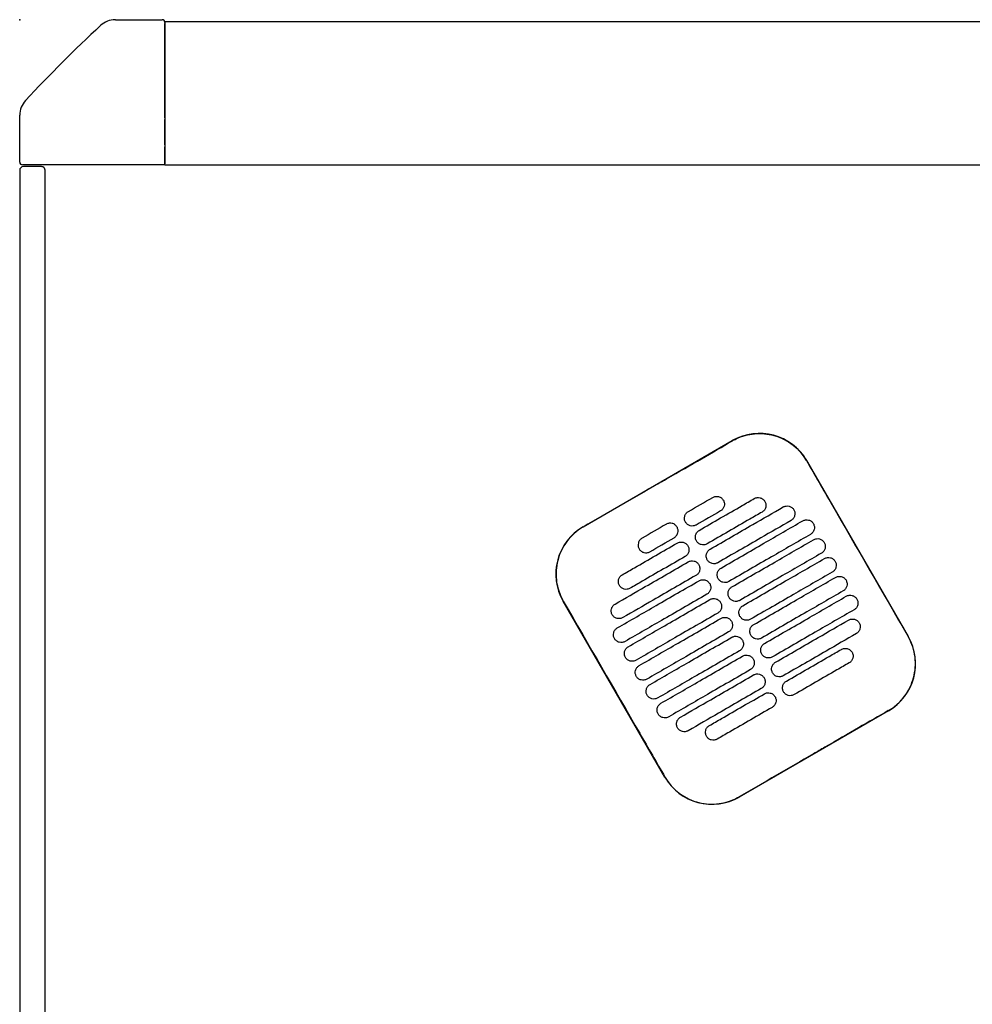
# Model space of a CAD drawing. Header units: metres. Extents: x 15.2 to 54.2, y -39.7 to 1.1.
# Tile 3 of 256: x 15.76 to 16.285, y -37.327 to -36.785. Entities that reach past the tile are written whole.
import ezdxf

# ---------------------------------------------------------------- set-up
doc = ezdxf.new("R2010")
doc.units = ezdxf.units.M
doc.header["$MEASUREMENT"] = 0
doc.layers.add('2D', color=252, linetype='Continuous')
doc.layers.add('PUNTO', color=1, linetype='Continuous')

# ---------------------------------------------------------------- blocks, each defined once
blk = doc.blocks.new('2D_QYOS_100_PUERTA_2')
for p, q in [((0.05269, 0), (0.0785, 0)), ((0.08, -0.00102), (0.08, -0.00202)), ((0.08, -0.00102), (0.97, -0.00102)), ((0.08, -0.0015), (0.08, -0.0795)), ((0.08, -0.05402), (0.08, -0.00202)), ((0.08, -0.043), (0.08, -0.043)), ((0, -0.0785), (0, -0.05269)), ((0.08, -0.05402), (0.08, -0.05502)), ((0.08, -0.05602), (0.08, -0.05502)), ((0.08, -0.06902), (0.08, -0.05602)), ((0.08, -0.06902), (0.08, -0.07002)), ((0.08, -0.07102), (0.08, -0.07002)), ((0.08, -0.08002), (0.08, -0.07102)), ((0.0795, -0.08), (0.0015, -0.08)), ((0.01197, -0.081), (0.00197, -0.081)), ((0.07951, -0.08), (0.01451, -0.08)), ((0.08, -0.08), (0.0795, -0.08)), ((0.08, -0.08002), (0.97, -0.08002)), ((-0.00003, -0.083), (-0.00003, -0.967)), ((0.01397, -0.967), (0.01397, -0.083)), ((0.31045, -0.27956), (0.39271, -0.23204)), ((0.4337, -0.24301), (0.48972, -0.33999)), ((0.35551, -0.41752), (0.29948, -0.32054)), ((0.47875, -0.38098), (0.39649, -0.42849))]:
    blk.add_line(p, q)
for centre, radius, start, end in [((0.05269, -0.012), 0.012, 90, 132.8785), ((0.0785, -0.0015), 0.0015, 360, 90), ((0.58157, -0.58157), 0.78926, 132.87849, 137.12151), ((0.012, -0.05269), 0.012, 137.1215, 180), ((0.00197, -0.083), 0.002, 90, 180), ((0.0015, -0.0785), 0.0015, 180, 270), ((0.01197, -0.083), 0.002, 68.4042, 90), ((0.01197, -0.083), 0.002, 0, 68.4042), ((0.0795, -0.0795), 0.0005, 270, 0), ((0.40772, -0.25802), 0.03, 30.0135, 120.0135), ((0.32546, -0.30554), 0.03, 120.0135, 210.0135), ((0.46374, -0.355), 0.03, 300.0135, 30.0135), ((0.38148, -0.40252), 0.03, 210.0135, 300.0135)]:
    blk.add_arc(centre, radius, start, end)
for points, knots in [([(0.39277, -0.23213), (0.39343, -0.23175), (0.3941, -0.2314), (0.398, -0.22953), (0.40145, -0.22857), (0.40859, -0.22792), (0.41221, -0.22824), (0.41953, -0.23026), (0.42313, -0.23209), (0.42922, -0.23691), (0.43172, -0.23979), (0.4336, -0.24306)], [-8.20809, -8.20809, -8.20809, -8.20809, -7.978943, -7.978943, -6.912231, -6.912231, -5.830065, -5.830065, -4.632711, -4.632711, -3.498654, -3.498654, -3.498654, -3.498654]), ([(0.35164, -0.2559), (0.35327, -0.25497), (0.35489, -0.25403), (0.3704, -0.24506), (0.38179, -0.23848), (0.39277, -0.23213)], [-12.071476, -12.071476, -12.071476, -12.071476, -11.509189, -11.509189, -6.696301, -6.696301, -6.696301, -6.696301]), ([(0.4336, -0.24306), (0.43816, -0.25096), (0.44289, -0.25916), (0.46154, -0.29146), (0.47558, -0.31576), (0.48963, -0.34005)], [-3.18138, -3.18138, -3.18138, -3.18138, -2.673929, -2.673929, -1.133377, -1.133377, -1.133377, -1.133377]), ([(0.3745, -0.28148), (0.38237, -0.27694), (0.39023, -0.27239), (0.40034, -0.26655), (0.40258, -0.26526), (0.40481, -0.26397)], [0.699452, 0.699452, 0.699452, 0.699452, 3.425217, 3.425217, 4.200582, 4.200582, 4.200582, 4.200582]), ([(0.38193, -0.26333), (0.38235, -0.26309), (0.3829, -0.26287), (0.38408, -0.26272), (0.38463, -0.26276), (0.38571, -0.26304), (0.38623, -0.26329), (0.38719, -0.26402), (0.38755, -0.26448), (0.3878, -0.26491)], [-0.5513269, -0.5513269, -0.5513269, -0.5513269, -0.4030891, -0.4030891, -0.2776846, -0.2776846, -0.1471626, -0.1471626, 0, 0, 0, 0]), ([(0.3878, -0.26491), (0.38804, -0.26533), (0.38826, -0.26588), (0.38841, -0.26707), (0.38837, -0.26762), (0.38809, -0.2687), (0.38784, -0.26921), (0.38711, -0.27017), (0.38665, -0.27053), (0.38623, -0.27078)], [-0.5553938, -0.5553938, -0.5553938, -0.5553938, -0.4045733, -0.4045733, -0.2782728, -0.2782728, -0.147221, -0.147221, 0, 0, 0, 0]), ([(0.40481, -0.26397), (0.40524, -0.26372), (0.40579, -0.26351), (0.40697, -0.26336), (0.40752, -0.26339), (0.4086, -0.26368), (0.40911, -0.26393), (0.41007, -0.26466), (0.41044, -0.26512), (0.41068, -0.26554)], [-0.5513875, -0.5513875, -0.5513875, -0.5513875, -0.4031047, -0.4031047, -0.2776919, -0.2776919, -0.1471638, -0.1471638, 0, 0, 0, 0]), ([(0.41068, -0.26554), (0.41093, -0.26597), (0.41115, -0.26652), (0.4113, -0.26771), (0.41126, -0.26826), (0.41098, -0.26933), (0.41073, -0.26985), (0.41, -0.27081), (0.40954, -0.27117), (0.40912, -0.27142)], [-0.5553353, -0.5553353, -0.5553353, -0.5553353, -0.4045593, -0.4045593, -0.278267, -0.278267, -0.1472205, -0.1472205, 0, 0, 0, 0]), ([(0.36693, -0.27696), (0.36668, -0.27654), (0.36646, -0.27599), (0.36631, -0.2748), (0.36635, -0.27425), (0.36663, -0.27317), (0.36688, -0.27265), (0.36761, -0.2717), (0.36807, -0.27134), (0.3685, -0.27109)], [-0.5554178, -0.5554178, -0.5554178, -0.5554178, -0.4045751, -0.4045751, -0.2782741, -0.2782741, -0.1472211, -0.1472211, 0, 0, 0, 0]), ([(0.3805, -0.29187), (0.38837, -0.28733), (0.39624, -0.28278), (0.40966, -0.27503), (0.41522, -0.27182), (0.42077, -0.26861)], [0.699452, 0.699452, 0.699452, 0.699452, 3.42526, 3.42526, 5.350619, 5.350619, 5.350619, 5.350619]), ([(0.42077, -0.26861), (0.4212, -0.26836), (0.42175, -0.26815), (0.42293, -0.268), (0.42348, -0.26803), (0.42456, -0.26831), (0.42507, -0.26857), (0.42603, -0.2693), (0.4264, -0.26976), (0.42664, -0.27018)], [-0.5514248, -0.5514248, -0.5514248, -0.5514248, -0.4031161, -0.4031161, -0.2776965, -0.2776965, -0.1471644, -0.1471644, 0, 0, 0, 0]), ([(0.42664, -0.27018), (0.42689, -0.2706), (0.42711, -0.27116), (0.42726, -0.27234), (0.42722, -0.2729), (0.42694, -0.27397), (0.42669, -0.27449), (0.42596, -0.27544), (0.4255, -0.27581), (0.42508, -0.27605)], [-0.5553003, -0.5553003, -0.5553003, -0.5553003, -0.4045497, -0.4045497, -0.2782639, -0.2782639, -0.1472208, -0.1472208, 0, 0, 0, 0]), ([(0.40912, -0.27142), (0.40688, -0.27271), (0.40464, -0.274), (0.39453, -0.27984), (0.38667, -0.28438), (0.3788, -0.28893)], [2.649916, 2.649916, 2.649916, 2.649916, 3.425249, 3.425249, 6.151046, 6.151046, 6.151046, 6.151046]), ([(0.42508, -0.27605), (0.41952, -0.27926), (0.41396, -0.28247), (0.40054, -0.29023), (0.39267, -0.29477), (0.3848, -0.29932)], [1.499949, 1.499949, 1.499949, 1.499949, 3.425284, 3.425284, 6.151116, 6.151116, 6.151116, 6.151116]), ([(0.3865, -0.30226), (0.39437, -0.29772), (0.40224, -0.29317), (0.41725, -0.2845), (0.42439, -0.28037), (0.43154, -0.27625)], [0.699452, 0.699452, 0.699452, 0.699452, 3.425292, 3.425292, 5.900643, 5.900643, 5.900643, 5.900643]), ([(0.43154, -0.27625), (0.43196, -0.276), (0.43251, -0.27579), (0.43369, -0.27564), (0.43425, -0.27567), (0.43532, -0.27595), (0.43584, -0.27621), (0.4368, -0.27694), (0.43716, -0.2774), (0.43741, -0.27782)], [-0.5514378, -0.5514378, -0.5514378, -0.5514378, -0.4031217, -0.4031217, -0.2776979, -0.2776979, -0.1471642, -0.1471642, 0, 0, 0, 0]), ([(0.31051, -0.27965), (0.31045, -0.27969), (0.31039, -0.27972), (0.30692, -0.28176), (0.30394, -0.28442), (0.29919, -0.29074), (0.29746, -0.29433), (0.2956, -0.30164), (0.29535, -0.30525), (0.29607, -0.31177), (0.29684, -0.31465), (0.29847, -0.31844), (0.299, -0.31948), (0.29958, -0.32049)], [8.273299, 8.273299, 8.273299, 8.273299, 8.293543, 8.293543, 9.48086, 9.48086, 10.665623, 10.665623, 11.74288, 11.74288, 12.632334, 12.632334, 12.981673, 12.981673, 12.981673, 12.981673]), ([(0.36225, -0.27966), (0.36201, -0.27924), (0.36164, -0.27878), (0.36068, -0.27805), (0.36016, -0.27779), (0.35909, -0.27751), (0.35853, -0.27748), (0.35735, -0.27763), (0.35681, -0.27784), (0.35638, -0.27809)], [0, 0, 0, 0, 0.1471605, 0.1471605, 0.2776781, 0.2776781, 0.4030803, 0.4030803, 0.5512777, 0.5512777, 0.5512777, 0.5512777]), ([(0.36068, -0.28553), (0.36111, -0.28529), (0.36157, -0.28492), (0.36229, -0.28397), (0.36255, -0.28345), (0.36283, -0.28238), (0.36286, -0.28183), (0.36272, -0.28064), (0.3625, -0.28008), (0.36225, -0.27966)], [0, 0, 0, 0, 0.1472222, 0.1472222, 0.2782773, 0.2782773, 0.4045795, 0.4045795, 0.5554397, 0.5554397, 0.5554397, 0.5554397]), ([(0.3728, -0.27854), (0.37237, -0.27878), (0.37183, -0.279), (0.37064, -0.27915), (0.37009, -0.27911), (0.36902, -0.27883), (0.3685, -0.27858), (0.36754, -0.27785), (0.36717, -0.27739), (0.36693, -0.27696)], [-0.5512937, -0.5512937, -0.5512937, -0.5512937, -0.403082, -0.403082, -0.27768, -0.27768, -0.1471612, -0.1471612, 0, 0, 0, 0]), ([(0.37293, -0.28735), (0.37269, -0.28693), (0.37247, -0.28638), (0.37232, -0.28519), (0.37235, -0.28464), (0.37264, -0.28356), (0.37289, -0.28305), (0.37362, -0.28209), (0.37407, -0.28173), (0.3745, -0.28148)], [-0.5553983, -0.5553983, -0.5553983, -0.5553983, -0.4045681, -0.4045681, -0.278271, -0.278271, -0.1472202, -0.1472202, 0, 0, 0, 0]), ([(0.43741, -0.27782), (0.43765, -0.27824), (0.43787, -0.2788), (0.43802, -0.27998), (0.43798, -0.28054), (0.4377, -0.28161), (0.43745, -0.28213), (0.43672, -0.28308), (0.43627, -0.28345), (0.43584, -0.28369)], [-0.5552876, -0.5552876, -0.5552876, -0.5552876, -0.4045446, -0.4045446, -0.2782629, -0.2782629, -0.1472212, -0.1472212, 0, 0, 0, 0]), ([(0.34295, -0.28585), (0.34253, -0.28609), (0.34207, -0.28646), (0.34134, -0.28741), (0.34109, -0.28793), (0.34081, -0.289), (0.34077, -0.28956), (0.34092, -0.29074), (0.34114, -0.2913), (0.34138, -0.29172)], [0, 0, 0, 0, 0.147223, 0.147223, 0.2782783, 0.2782783, 0.4045781, 0.4045781, 0.5554474, 0.5554474, 0.5554474, 0.5554474]), ([(0.3788, -0.28893), (0.37838, -0.28917), (0.37783, -0.28939), (0.37665, -0.28954), (0.37609, -0.2895), (0.37502, -0.28922), (0.3745, -0.28897), (0.37354, -0.28824), (0.37318, -0.28778), (0.37293, -0.28735)], [-0.5513071, -0.5513071, -0.5513071, -0.5513071, -0.4030846, -0.4030846, -0.2776802, -0.2776802, -0.1471604, -0.1471604, 0, 0, 0, 0]), ([(0.43584, -0.28369), (0.4287, -0.28782), (0.42155, -0.29195), (0.40654, -0.30062), (0.39867, -0.30516), (0.3908, -0.30971)], [0.949973, 0.949973, 0.949973, 0.949973, 3.425307, 3.425307, 6.151164, 6.151164, 6.151164, 6.151164]), ([(0.39251, -0.31265), (0.40037, -0.30811), (0.40824, -0.30356), (0.42325, -0.29489), (0.4304, -0.29076), (0.43754, -0.28664)], [0.699452, 0.699452, 0.699452, 0.699452, 3.425313, 3.425313, 5.900643, 5.900643, 5.900643, 5.900643]), ([(0.43754, -0.28664), (0.43796, -0.28639), (0.43851, -0.28618), (0.43969, -0.28603), (0.44025, -0.28606), (0.44132, -0.28634), (0.44184, -0.2866), (0.4428, -0.28733), (0.44317, -0.28779), (0.44341, -0.28821)], [-0.5514274, -0.5514274, -0.5514274, -0.5514274, -0.4031209, -0.4031209, -0.2776962, -0.2776962, -0.1471634, -0.1471634, 0, 0, 0, 0]), ([(0.33207, -0.30599), (0.33431, -0.3047), (0.33654, -0.30341), (0.34665, -0.29757), (0.35452, -0.29302), (0.36238, -0.28848)], [2.649852, 2.649852, 2.649852, 2.649852, 3.425217, 3.425217, 6.150983, 6.150983, 6.150983, 6.150983]), ([(0.34138, -0.29172), (0.34163, -0.29214), (0.34199, -0.2926), (0.34295, -0.29333), (0.34347, -0.29359), (0.34455, -0.29387), (0.3451, -0.2939), (0.34628, -0.29375), (0.34683, -0.29354), (0.34725, -0.29329)], [0, 0, 0, 0, 0.1471602, 0.1471602, 0.2776775, 0.2776775, 0.4030818, 0.4030818, 0.5512681, 0.5512681, 0.5512681, 0.5512681]), ([(0.36238, -0.28848), (0.36281, -0.28823), (0.36336, -0.28802), (0.36454, -0.28787), (0.36509, -0.2879), (0.36617, -0.28819), (0.36668, -0.28844), (0.36764, -0.28917), (0.36801, -0.28963), (0.36825, -0.29005)], [-0.5512944, -0.5512944, -0.5512944, -0.5512944, -0.4030833, -0.4030833, -0.2776787, -0.2776787, -0.1471599, -0.1471599, 0, 0, 0, 0]), ([(0.36825, -0.29005), (0.3685, -0.29048), (0.36872, -0.29103), (0.36887, -0.29222), (0.36883, -0.29277), (0.36855, -0.29384), (0.3683, -0.29436), (0.36757, -0.29532), (0.36711, -0.29568), (0.36669, -0.29593)], [-0.5554159, -0.5554159, -0.5554159, -0.5554159, -0.4045716, -0.4045716, -0.2782736, -0.2782736, -0.1472211, -0.1472211, 0, 0, 0, 0]), ([(0.37893, -0.29774), (0.37869, -0.29732), (0.37847, -0.29677), (0.37832, -0.29558), (0.37836, -0.29503), (0.37864, -0.29395), (0.37889, -0.29344), (0.37962, -0.29248), (0.38008, -0.29212), (0.3805, -0.29187)], [-0.5553838, -0.5553838, -0.5553838, -0.5553838, -0.4045626, -0.4045626, -0.2782686, -0.2782686, -0.1472195, -0.1472195, 0, 0, 0, 0]), ([(0.44341, -0.28821), (0.44366, -0.28864), (0.44388, -0.28919), (0.44402, -0.29037), (0.44399, -0.29093), (0.44371, -0.292), (0.44345, -0.29252), (0.44273, -0.29347), (0.44227, -0.29384), (0.44184, -0.29408)], [-0.5552953, -0.5552953, -0.5552953, -0.5552953, -0.4045437, -0.4045437, -0.2782634, -0.2782634, -0.1472215, -0.1472215, 0, 0, 0, 0]), ([(0.36669, -0.29593), (0.35882, -0.30047), (0.35095, -0.30501), (0.34085, -0.31085), (0.33861, -0.31215), (0.33637, -0.31344)], [0.699452, 0.699452, 0.699452, 0.699452, 3.425249, 3.425249, 4.200582, 4.200582, 4.200582, 4.200582]), ([(0.36839, -0.29887), (0.36881, -0.29862), (0.36936, -0.29841), (0.37054, -0.29826), (0.37109, -0.2983), (0.37217, -0.29858), (0.37269, -0.29883), (0.37365, -0.29956), (0.37401, -0.30002), (0.37426, -0.30044)], [-0.5513075, -0.5513075, -0.5513075, -0.5513075, -0.4030857, -0.4030857, -0.2776792, -0.2776792, -0.1471593, -0.1471593, 0, 0, 0, 0]), ([(0.3848, -0.29932), (0.38438, -0.29956), (0.38383, -0.29978), (0.38265, -0.29993), (0.3821, -0.29989), (0.38102, -0.29961), (0.3805, -0.29936), (0.37954, -0.29863), (0.37918, -0.29817), (0.37893, -0.29774)], [-0.5513171, -0.5513171, -0.5513171, -0.5513171, -0.4030867, -0.4030867, -0.2776803, -0.2776803, -0.1471597, -0.1471597, 0, 0, 0, 0]), ([(0.44184, -0.29408), (0.4347, -0.29821), (0.42755, -0.30234), (0.41254, -0.31101), (0.40467, -0.31556), (0.39681, -0.3201)], [0.949998, 0.949998, 0.949998, 0.949998, 3.42532, 3.42532, 6.151189, 6.151189, 6.151189, 6.151189]), ([(0.39851, -0.32304), (0.40638, -0.3185), (0.41424, -0.31395), (0.42926, -0.30528), (0.4364, -0.30116), (0.44354, -0.29703)], [0.699452, 0.699452, 0.699452, 0.699452, 3.425322, 3.425322, 5.900643, 5.900643, 5.900643, 5.900643]), ([(0.44354, -0.29703), (0.44397, -0.29678), (0.44452, -0.29657), (0.4457, -0.29642), (0.44625, -0.29645), (0.44733, -0.29674), (0.44784, -0.29699), (0.4488, -0.29772), (0.44917, -0.29818), (0.44941, -0.2986)], [-0.5514139, -0.5514139, -0.5514139, -0.5514139, -0.4031194, -0.4031194, -0.2776944, -0.2776944, -0.1471626, -0.1471626, 0, 0, 0, 0]), ([(0.32811, -0.32213), (0.33367, -0.31892), (0.33923, -0.31571), (0.35265, -0.30796), (0.36052, -0.30341), (0.36839, -0.29887)], [1.499901, 1.499901, 1.499901, 1.499901, 3.42526, 3.42526, 6.151068, 6.151068, 6.151068, 6.151068]), ([(0.37426, -0.30044), (0.3745, -0.30087), (0.37472, -0.30142), (0.37487, -0.30261), (0.37483, -0.30316), (0.37455, -0.30423), (0.3743, -0.30475), (0.37357, -0.30571), (0.37311, -0.30607), (0.37269, -0.30632)], [-0.555397, -0.555397, -0.555397, -0.555397, -0.4045652, -0.4045652, -0.2782705, -0.2782705, -0.1472202, -0.1472202, 0, 0, 0, 0]), ([(0.38493, -0.30813), (0.38469, -0.30771), (0.38447, -0.30716), (0.38432, -0.30597), (0.38436, -0.30542), (0.38464, -0.30434), (0.38489, -0.30383), (0.38562, -0.30287), (0.38608, -0.30251), (0.3865, -0.30226)], [-0.5553742, -0.5553742, -0.5553742, -0.5553742, -0.4045587, -0.4045587, -0.278267, -0.278267, -0.1472191, -0.1472191, 0, 0, 0, 0]), ([(0.44941, -0.2986), (0.44966, -0.29903), (0.44988, -0.29958), (0.45003, -0.30077), (0.44999, -0.30132), (0.44971, -0.30239), (0.44946, -0.30291), (0.44873, -0.30387), (0.44827, -0.30423), (0.44785, -0.30448)], [-0.5553076, -0.5553076, -0.5553076, -0.5553076, -0.4045445, -0.4045445, -0.2782646, -0.2782646, -0.1472219, -0.1472219, 0, 0, 0, 0]), ([(0.32935, -0.33528), (0.3365, -0.33115), (0.34364, -0.32702), (0.35865, -0.31835), (0.36652, -0.31381), (0.37439, -0.30926)], [0.949941, 0.949941, 0.949941, 0.949941, 3.425292, 3.425292, 6.151132, 6.151132, 6.151132, 6.151132]), ([(0.3305, -0.31186), (0.33026, -0.31144), (0.33004, -0.31089), (0.32989, -0.3097), (0.32992, -0.30915), (0.33021, -0.30807), (0.33046, -0.30756), (0.33119, -0.3066), (0.33164, -0.30624), (0.33207, -0.30599)], [-0.555418, -0.555418, -0.555418, -0.555418, -0.4045683, -0.4045683, -0.2782762, -0.2782762, -0.1472238, -0.1472238, 0, 0, 0, 0]), ([(0.37269, -0.30632), (0.36482, -0.31086), (0.35695, -0.31541), (0.34353, -0.32316), (0.33797, -0.32637), (0.33241, -0.32958)], [0.699452, 0.699452, 0.699452, 0.699452, 3.425284, 3.425284, 5.350619, 5.350619, 5.350619, 5.350619]), ([(0.37439, -0.30926), (0.37481, -0.30902), (0.37536, -0.3088), (0.37654, -0.30865), (0.37709, -0.30869), (0.37817, -0.30897), (0.37869, -0.30922), (0.37965, -0.30995), (0.38001, -0.31041), (0.38026, -0.31084)], [-0.5513173, -0.5513173, -0.5513173, -0.5513173, -0.4030875, -0.4030875, -0.2776797, -0.2776797, -0.147159, -0.147159, 0, 0, 0, 0]), ([(0.3908, -0.30971), (0.39038, -0.30995), (0.38983, -0.31017), (0.38865, -0.31032), (0.3881, -0.31028), (0.38702, -0.31), (0.3865, -0.30975), (0.38555, -0.30902), (0.38518, -0.30856), (0.38493, -0.30813)], [-0.5513237, -0.5513237, -0.5513237, -0.5513237, -0.4030882, -0.4030882, -0.2776804, -0.2776804, -0.1471592, -0.1471592, 0, 0, 0, 0]), ([(0.44785, -0.30448), (0.4407, -0.3086), (0.43356, -0.31273), (0.41854, -0.3214), (0.41068, -0.32595), (0.40281, -0.33049)], [0.950001, 0.950001, 0.950001, 0.950001, 3.425322, 3.425322, 6.151192, 6.151192, 6.151192, 6.151192]), ([(0.40451, -0.33344), (0.41238, -0.32889), (0.42025, -0.32435), (0.43526, -0.31567), (0.4424, -0.31155), (0.44955, -0.30742)], [0.699452, 0.699452, 0.699452, 0.699452, 3.425321, 3.425321, 5.900643, 5.900643, 5.900643, 5.900643]), ([(0.44955, -0.30742), (0.44997, -0.30717), (0.45052, -0.30696), (0.4517, -0.30681), (0.45225, -0.30685), (0.45333, -0.30713), (0.45385, -0.30738), (0.45481, -0.30811), (0.45517, -0.30857), (0.45542, -0.30899)], [-0.551397, -0.551397, -0.551397, -0.551397, -0.4031173, -0.4031173, -0.2776925, -0.2776925, -0.1471621, -0.1471621, 0, 0, 0, 0]), ([(0.45542, -0.30899), (0.45566, -0.30942), (0.45588, -0.30997), (0.45603, -0.31116), (0.45599, -0.31171), (0.45571, -0.31278), (0.45546, -0.3133), (0.45473, -0.31426), (0.45427, -0.31462), (0.45385, -0.31487)], [-0.5553245, -0.5553245, -0.5553245, -0.5553245, -0.4045471, -0.4045471, -0.2782667, -0.2782667, -0.1472226, -0.1472226, 0, 0, 0, 0]), ([(0.33637, -0.31344), (0.33595, -0.31368), (0.3354, -0.3139), (0.33422, -0.31405), (0.33366, -0.31401), (0.33259, -0.31373), (0.33207, -0.31348), (0.33111, -0.31275), (0.33075, -0.31229), (0.3305, -0.31186)], [-0.5513007, -0.5513007, -0.5513007, -0.5513007, -0.4030941, -0.4030941, -0.2776814, -0.2776814, -0.1471603, -0.1471603, 0, 0, 0, 0]), ([(0.38026, -0.31084), (0.3805, -0.31126), (0.38072, -0.31181), (0.38087, -0.313), (0.38083, -0.31355), (0.38055, -0.31462), (0.3803, -0.31514), (0.37957, -0.3161), (0.37912, -0.31646), (0.37869, -0.31671)], [-0.555383, -0.555383, -0.555383, -0.555383, -0.4045604, -0.4045604, -0.2782682, -0.2782682, -0.1472195, -0.1472195, 0, 0, 0, 0]), ([(0.39094, -0.31853), (0.39069, -0.3181), (0.39047, -0.31755), (0.39032, -0.31636), (0.39036, -0.31581), (0.39064, -0.31474), (0.39089, -0.31422), (0.39162, -0.31326), (0.39208, -0.3129), (0.39251, -0.31265)], [-0.5553693, -0.5553693, -0.5553693, -0.5553693, -0.4045566, -0.4045566, -0.2782661, -0.2782661, -0.1472189, -0.1472189, 0, 0, 0, 0]), ([(0.37869, -0.31671), (0.37082, -0.32125), (0.36296, -0.3258), (0.34794, -0.33447), (0.3408, -0.3386), (0.33365, -0.34272)], [0.699452, 0.699452, 0.699452, 0.699452, 3.425308, 3.425308, 5.900643, 5.900643, 5.900643, 5.900643]), ([(0.33536, -0.34567), (0.3425, -0.34154), (0.34964, -0.33741), (0.36466, -0.32874), (0.37252, -0.3242), (0.38039, -0.31965)], [0.949982, 0.949982, 0.949982, 0.949982, 3.425312, 3.425312, 6.151173, 6.151173, 6.151173, 6.151173]), ([(0.38039, -0.31965), (0.38081, -0.31941), (0.38136, -0.31919), (0.38254, -0.31904), (0.3831, -0.31908), (0.38417, -0.31936), (0.38469, -0.31961), (0.38565, -0.32034), (0.38602, -0.3208), (0.38626, -0.32123)], [-0.5513238, -0.5513238, -0.5513238, -0.5513238, -0.4030887, -0.4030887, -0.27768, -0.27768, -0.1471588, -0.1471588, 0, 0, 0, 0]), ([(0.39681, -0.3201), (0.39638, -0.32034), (0.39584, -0.32056), (0.39465, -0.32071), (0.3941, -0.32067), (0.39303, -0.32039), (0.39251, -0.32014), (0.39155, -0.31941), (0.39118, -0.31895), (0.39094, -0.31853)], [-0.551327, -0.551327, -0.551327, -0.551327, -0.403089, -0.403089, -0.2776804, -0.2776804, -0.1471589, -0.1471589, 0, 0, 0, 0]), ([(0.45385, -0.31487), (0.4467, -0.31899), (0.43956, -0.32312), (0.42455, -0.33179), (0.41668, -0.33634), (0.40881, -0.34088)], [0.949982, 0.949982, 0.949982, 0.949982, 3.425312, 3.425312, 6.151173, 6.151173, 6.151173, 6.151173]), ([(0.41051, -0.34383), (0.41838, -0.33928), (0.42625, -0.33474), (0.44126, -0.32606), (0.4484, -0.32194), (0.45555, -0.31781)], [0.699452, 0.699452, 0.699452, 0.699452, 3.425308, 3.425308, 5.900643, 5.900643, 5.900643, 5.900643]), ([(0.45555, -0.31781), (0.45597, -0.31757), (0.45652, -0.31735), (0.4577, -0.3172), (0.45825, -0.31724), (0.45933, -0.31752), (0.45985, -0.31777), (0.46081, -0.3185), (0.46117, -0.31896), (0.46142, -0.31939)], [-0.551377, -0.551377, -0.551377, -0.551377, -0.4031143, -0.4031143, -0.2776905, -0.2776905, -0.1471617, -0.1471617, 0, 0, 0, 0]), ([(0.46142, -0.31939), (0.46166, -0.31981), (0.46188, -0.32036), (0.46203, -0.32155), (0.46199, -0.3221), (0.46171, -0.32317), (0.46146, -0.32369), (0.46073, -0.32465), (0.46028, -0.32501), (0.45985, -0.32526)], [-0.5553462, -0.5553462, -0.5553462, -0.5553462, -0.4045514, -0.4045514, -0.2782696, -0.2782696, -0.1472236, -0.1472236, 0, 0, 0, 0]), ([(0.29958, -0.32049), (0.31362, -0.34478), (0.32766, -0.36907), (0.34633, -0.4014), (0.35096, -0.40944), (0.3556, -0.41747)], [1.133412, 1.133412, 1.133412, 1.133412, 2.681586, 2.681586, 3.193366, 3.193366, 3.193366, 3.193366]), ([(0.32654, -0.32801), (0.3263, -0.32758), (0.32608, -0.32703), (0.32593, -0.32584), (0.32597, -0.32529), (0.32625, -0.32422), (0.3265, -0.3237), (0.32723, -0.32274), (0.32769, -0.32238), (0.32811, -0.32213)], [-0.55538, -0.55538, -0.55538, -0.55538, -0.4045589, -0.4045589, -0.278273, -0.278273, -0.147224, -0.147224, 0, 0, 0, 0]), ([(0.38626, -0.32123), (0.38651, -0.32165), (0.38673, -0.3222), (0.38687, -0.32339), (0.38684, -0.32394), (0.38656, -0.32502), (0.3863, -0.32553), (0.38558, -0.32649), (0.38512, -0.32685), (0.38469, -0.3271)], [-0.5553737, -0.5553737, -0.5553737, -0.5553737, -0.4045574, -0.4045574, -0.2782667, -0.2782667, -0.1472191, -0.1472191, 0, 0, 0, 0]), ([(0.39694, -0.32892), (0.3967, -0.32849), (0.39648, -0.32794), (0.39633, -0.32675), (0.39636, -0.3262), (0.39665, -0.32513), (0.3969, -0.32461), (0.39763, -0.32365), (0.39808, -0.32329), (0.39851, -0.32304)], [-0.5553691, -0.5553691, -0.5553691, -0.5553691, -0.4045561, -0.4045561, -0.278266, -0.278266, -0.1472189, -0.1472189, 0, 0, 0, 0]), ([(0.45985, -0.32526), (0.45271, -0.32938), (0.44556, -0.33351), (0.43055, -0.34218), (0.42268, -0.34673), (0.41481, -0.35127)], [0.949941, 0.949941, 0.949941, 0.949941, 3.425291, 3.425291, 6.151132, 6.151132, 6.151132, 6.151132]), ([(0.33241, -0.32958), (0.33199, -0.32983), (0.33144, -0.33004), (0.33026, -0.33019), (0.32971, -0.33016), (0.32863, -0.32987), (0.32811, -0.32962), (0.32716, -0.32889), (0.32679, -0.32843), (0.32654, -0.32801)], [-0.551342, -0.551342, -0.551342, -0.551342, -0.4031061, -0.4031061, -0.2776864, -0.2776864, -0.147161, -0.147161, 0, 0, 0, 0]), ([(0.38469, -0.3271), (0.37683, -0.33164), (0.36896, -0.33619), (0.35395, -0.34486), (0.3468, -0.34899), (0.33966, -0.35311)], [0.699452, 0.699452, 0.699452, 0.699452, 3.425321, 3.425321, 5.900643, 5.900643, 5.900643, 5.900643]), ([(0.34136, -0.35606), (0.3485, -0.35193), (0.35565, -0.3478), (0.37066, -0.33913), (0.37853, -0.33459), (0.38639, -0.33004)], [0.950001, 0.950001, 0.950001, 0.950001, 3.425322, 3.425322, 6.151192, 6.151192, 6.151192, 6.151192]), ([(0.38639, -0.33004), (0.38682, -0.3298), (0.38737, -0.32958), (0.38855, -0.32943), (0.3891, -0.32947), (0.39018, -0.32975), (0.39069, -0.33), (0.39165, -0.33073), (0.39202, -0.33119), (0.39226, -0.33162)], [-0.551327, -0.551327, -0.551327, -0.551327, -0.4030892, -0.4030892, -0.2776802, -0.2776802, -0.1471588, -0.1471588, 0, 0, 0, 0]), ([(0.40281, -0.33049), (0.40239, -0.33074), (0.40184, -0.33095), (0.40066, -0.3311), (0.4001, -0.33107), (0.39903, -0.33078), (0.39851, -0.33053), (0.39755, -0.3298), (0.39719, -0.32934), (0.39694, -0.32892)], [-0.551327, -0.551327, -0.551327, -0.551327, -0.4030892, -0.4030892, -0.2776802, -0.2776802, -0.1471588, -0.1471588, 0, 0, 0, 0]), ([(0.41651, -0.35422), (0.42438, -0.34967), (0.43225, -0.34513), (0.44568, -0.33737), (0.45123, -0.33416), (0.45679, -0.33095)], [0.699452, 0.699452, 0.699452, 0.699452, 3.425284, 3.425284, 5.350619, 5.350619, 5.350619, 5.350619]), ([(0.45679, -0.33095), (0.45721, -0.33071), (0.45776, -0.33049), (0.45894, -0.33034), (0.45949, -0.33038), (0.46057, -0.33066), (0.46109, -0.33091), (0.46205, -0.33164), (0.46241, -0.3321), (0.46266, -0.33253)], [-0.5513421, -0.5513421, -0.5513421, -0.5513421, -0.4031061, -0.4031061, -0.2776864, -0.2776864, -0.147161, -0.147161, 0, 0, 0, 0]), ([(0.32778, -0.34115), (0.32754, -0.34073), (0.32732, -0.34017), (0.32717, -0.33899), (0.32721, -0.33843), (0.32749, -0.33736), (0.32774, -0.33684), (0.32847, -0.33589), (0.32893, -0.33552), (0.32935, -0.33528)], [-0.5553464, -0.5553464, -0.5553464, -0.5553464, -0.4045515, -0.4045515, -0.2782697, -0.2782697, -0.1472236, -0.1472236, 0, 0, 0, 0]), ([(0.39226, -0.33162), (0.39251, -0.33204), (0.39273, -0.33259), (0.39288, -0.33378), (0.39284, -0.33433), (0.39256, -0.33541), (0.39231, -0.33592), (0.39158, -0.33688), (0.39112, -0.33724), (0.3907, -0.33749)], [-0.5553691, -0.5553691, -0.5553691, -0.5553691, -0.4045561, -0.4045561, -0.278266, -0.278266, -0.1472189, -0.1472189, 0, 0, 0, 0]), ([(0.40294, -0.33931), (0.4027, -0.33888), (0.40248, -0.33833), (0.40233, -0.33714), (0.40237, -0.33659), (0.40265, -0.33552), (0.4029, -0.335), (0.40363, -0.33405), (0.40409, -0.33368), (0.40451, -0.33344)], [-0.5553737, -0.5553737, -0.5553737, -0.5553737, -0.4045574, -0.4045574, -0.2782667, -0.2782667, -0.1472191, -0.1472191, 0, 0, 0, 0]), ([(0.46266, -0.33253), (0.4629, -0.33295), (0.46312, -0.3335), (0.46327, -0.33469), (0.46323, -0.33524), (0.46295, -0.33632), (0.4627, -0.33683), (0.46197, -0.33779), (0.46152, -0.33815), (0.46109, -0.3384)], [-0.5553798, -0.5553798, -0.5553798, -0.5553798, -0.4045588, -0.4045588, -0.278273, -0.278273, -0.147224, -0.147224, 0, 0, 0, 0]), ([(0.33365, -0.34272), (0.33323, -0.34297), (0.33268, -0.34318), (0.3315, -0.34333), (0.33095, -0.3433), (0.32987, -0.34302), (0.32935, -0.34276), (0.3284, -0.34203), (0.32803, -0.34157), (0.32778, -0.34115)], [-0.5513769, -0.5513769, -0.5513769, -0.5513769, -0.4031143, -0.4031143, -0.2776905, -0.2776905, -0.1471617, -0.1471617, 0, 0, 0, 0]), ([(0.3907, -0.33749), (0.38283, -0.34203), (0.37496, -0.34658), (0.35995, -0.35525), (0.3528, -0.35938), (0.34566, -0.3635)], [0.699452, 0.699452, 0.699452, 0.699452, 3.425322, 3.425322, 5.900643, 5.900643, 5.900643, 5.900643]), ([(0.34736, -0.36645), (0.3545, -0.36232), (0.36165, -0.35819), (0.37666, -0.34952), (0.38453, -0.34498), (0.3924, -0.34043)], [0.949998, 0.949998, 0.949998, 0.949998, 3.42532, 3.42532, 6.151189, 6.151189, 6.151189, 6.151189]), ([(0.3924, -0.34043), (0.39282, -0.34019), (0.39337, -0.33997), (0.39455, -0.33982), (0.3951, -0.33986), (0.39618, -0.34014), (0.3967, -0.34039), (0.39766, -0.34112), (0.39802, -0.34158), (0.39827, -0.34201)], [-0.5513269, -0.5513269, -0.5513269, -0.5513269, -0.403089, -0.403089, -0.2776804, -0.2776804, -0.1471589, -0.1471589, 0, 0, 0, 0]), ([(0.40881, -0.34088), (0.40839, -0.34113), (0.40784, -0.34134), (0.40666, -0.34149), (0.40611, -0.34146), (0.40503, -0.34118), (0.40451, -0.34092), (0.40355, -0.34019), (0.40319, -0.33973), (0.40294, -0.33931)], [-0.5513238, -0.5513238, -0.5513238, -0.5513238, -0.4030887, -0.4030887, -0.27768, -0.27768, -0.1471588, -0.1471588, 0, 0, 0, 0]), ([(0.46109, -0.3384), (0.45553, -0.34161), (0.44998, -0.34482), (0.43655, -0.35257), (0.42868, -0.35712), (0.42082, -0.36166)], [1.499901, 1.499901, 1.499901, 1.499901, 3.42526, 3.42526, 6.151068, 6.151068, 6.151068, 6.151068]), ([(0.47869, -0.38088), (0.47997, -0.38014), (0.4812, -0.37931), (0.48435, -0.3768), (0.48613, -0.37497), (0.48766, -0.37293), (0.48996, -0.36987), (0.49164, -0.3664), (0.49361, -0.35901), (0.49388, -0.35516), (0.49295, -0.34753), (0.49174, -0.34383), (0.48978, -0.34032), (0.4897, -0.34018), (0.48963, -0.34005)], [17.619777, 17.619777, 17.619777, 17.619777, 18.064718, 18.064718, 18.827754, 18.827754, 18.827754, 19.97637, 19.97637, 21.122539, 21.122539, 22.281306, 22.281306, 22.328075, 22.328075, 22.328075, 22.328075]), ([(0.33379, -0.35154), (0.33354, -0.35112), (0.33332, -0.35056), (0.33317, -0.34938), (0.33321, -0.34882), (0.33349, -0.34775), (0.33374, -0.34723), (0.33447, -0.34628), (0.33493, -0.34591), (0.33536, -0.34567)], [-0.5553248, -0.5553248, -0.5553248, -0.5553248, -0.4045472, -0.4045472, -0.2782668, -0.2782668, -0.1472227, -0.1472227, 0, 0, 0, 0]), ([(0.39827, -0.34201), (0.39851, -0.34243), (0.39873, -0.34298), (0.39888, -0.34417), (0.39884, -0.34472), (0.39856, -0.3458), (0.39831, -0.34631), (0.39758, -0.34727), (0.39712, -0.34763), (0.3967, -0.34788)], [-0.5553693, -0.5553693, -0.5553693, -0.5553693, -0.4045566, -0.4045566, -0.2782661, -0.2782661, -0.1472189, -0.1472189, 0, 0, 0, 0]), ([(0.40894, -0.3497), (0.4087, -0.34928), (0.40848, -0.34872), (0.40833, -0.34754), (0.40837, -0.34698), (0.40865, -0.34591), (0.4089, -0.34539), (0.40963, -0.34444), (0.41009, -0.34407), (0.41051, -0.34383)], [-0.555383, -0.555383, -0.555383, -0.555383, -0.4045605, -0.4045605, -0.2782682, -0.2782682, -0.1472195, -0.1472195, 0, 0, 0, 0]), ([(0.42252, -0.36461), (0.43038, -0.36006), (0.43825, -0.35552), (0.44836, -0.34968), (0.4506, -0.34839), (0.45283, -0.3471)], [0.699452, 0.699452, 0.699452, 0.699452, 3.425249, 3.425249, 4.200582, 4.200582, 4.200582, 4.200582]), ([(0.45283, -0.3471), (0.45326, -0.34685), (0.4538, -0.34663), (0.45499, -0.34648), (0.45554, -0.34652), (0.45661, -0.3468), (0.45713, -0.34706), (0.45809, -0.34779), (0.45846, -0.34825), (0.4587, -0.34867)], [-0.5513007, -0.5513007, -0.5513007, -0.5513007, -0.4030941, -0.4030941, -0.2776814, -0.2776814, -0.1471603, -0.1471603, 0, 0, 0, 0]), ([(0.33966, -0.35311), (0.33923, -0.35336), (0.33869, -0.35358), (0.3375, -0.35372), (0.33695, -0.35369), (0.33588, -0.35341), (0.33536, -0.35315), (0.3344, -0.35242), (0.33403, -0.35196), (0.33379, -0.35154)], [-0.5513969, -0.5513969, -0.5513969, -0.5513969, -0.4031172, -0.4031172, -0.2776925, -0.2776925, -0.1471621, -0.1471621, 0, 0, 0, 0]), ([(0.3967, -0.34788), (0.38883, -0.35242), (0.38096, -0.35697), (0.36595, -0.36564), (0.35881, -0.36977), (0.35166, -0.3739)], [0.699452, 0.699452, 0.699452, 0.699452, 3.425313, 3.425313, 5.900643, 5.900643, 5.900643, 5.900643]), ([(0.35336, -0.37684), (0.36051, -0.37271), (0.36765, -0.36859), (0.38266, -0.35991), (0.39053, -0.35537), (0.3984, -0.35082)], [0.949972, 0.949972, 0.949972, 0.949972, 3.425307, 3.425307, 6.151164, 6.151164, 6.151164, 6.151164]), ([(0.3984, -0.35082), (0.39882, -0.35058), (0.39937, -0.35036), (0.40055, -0.35021), (0.4011, -0.35025), (0.40218, -0.35053), (0.4027, -0.35078), (0.40366, -0.35151), (0.40402, -0.35197), (0.40427, -0.3524)], [-0.5513236, -0.5513236, -0.5513236, -0.5513236, -0.4030881, -0.4030881, -0.2776804, -0.2776804, -0.1471592, -0.1471592, 0, 0, 0, 0]), ([(0.40427, -0.3524), (0.40451, -0.35282), (0.40473, -0.35337), (0.40488, -0.35456), (0.40484, -0.35511), (0.40456, -0.35619), (0.40431, -0.35671), (0.40358, -0.35766), (0.40313, -0.35803), (0.4027, -0.35827)], [-0.5553742, -0.5553742, -0.5553742, -0.5553742, -0.4045587, -0.4045587, -0.278267, -0.278267, -0.1472191, -0.1472191, 0, 0, 0, 0]), ([(0.41481, -0.35127), (0.41439, -0.35152), (0.41384, -0.35173), (0.41266, -0.35188), (0.41211, -0.35185), (0.41103, -0.35157), (0.41051, -0.35131), (0.40956, -0.35058), (0.40919, -0.35012), (0.40894, -0.3497)], [-0.5513173, -0.5513173, -0.5513173, -0.5513173, -0.4030875, -0.4030875, -0.2776797, -0.2776797, -0.147159, -0.147159, 0, 0, 0, 0]), ([(0.4587, -0.34867), (0.45895, -0.34909), (0.45917, -0.34964), (0.45932, -0.35083), (0.45928, -0.35139), (0.459, -0.35246), (0.45875, -0.35298), (0.45802, -0.35393), (0.45756, -0.3543), (0.45714, -0.35454)], [-0.5554179, -0.5554179, -0.5554179, -0.5554179, -0.4045683, -0.4045683, -0.2782761, -0.2782761, -0.1472238, -0.1472238, 0, 0, 0, 0]), ([(0.33979, -0.36193), (0.33955, -0.36151), (0.33933, -0.36096), (0.33918, -0.35977), (0.33921, -0.35921), (0.3395, -0.35814), (0.33975, -0.35762), (0.34048, -0.35667), (0.34093, -0.3563), (0.34136, -0.35606)], [-0.5553078, -0.5553078, -0.5553078, -0.5553078, -0.4045446, -0.4045446, -0.2782647, -0.2782647, -0.147222, -0.147222, 0, 0, 0, 0]), ([(0.41495, -0.36009), (0.4147, -0.35967), (0.41448, -0.35911), (0.41433, -0.35793), (0.41437, -0.35737), (0.41465, -0.3563), (0.4149, -0.35578), (0.41563, -0.35483), (0.41609, -0.35446), (0.41651, -0.35422)], [-0.5553971, -0.5553971, -0.5553971, -0.5553971, -0.4045652, -0.4045652, -0.2782705, -0.2782705, -0.1472202, -0.1472202, 0, 0, 0, 0]), ([(0.45714, -0.35454), (0.4549, -0.35584), (0.45266, -0.35713), (0.44255, -0.36297), (0.43469, -0.36751), (0.42682, -0.37205)], [2.649852, 2.649852, 2.649852, 2.649852, 3.425217, 3.425217, 6.150982, 6.150982, 6.150982, 6.150982]), ([(0.34566, -0.3635), (0.34524, -0.36375), (0.34469, -0.36397), (0.34351, -0.36412), (0.34295, -0.36408), (0.34188, -0.3638), (0.34136, -0.36354), (0.3404, -0.36281), (0.34004, -0.36235), (0.33979, -0.36193)], [-0.5514137, -0.5514137, -0.5514137, -0.5514137, -0.4031194, -0.4031194, -0.2776944, -0.2776944, -0.1471627, -0.1471627, 0, 0, 0, 0]), ([(0.4027, -0.35827), (0.39483, -0.36282), (0.38697, -0.36736), (0.37195, -0.37603), (0.36481, -0.38016), (0.35766, -0.38429)], [0.699452, 0.699452, 0.699452, 0.699452, 3.425292, 3.425292, 5.900643, 5.900643, 5.900643, 5.900643]), ([(0.36413, -0.38448), (0.36968, -0.38127), (0.37524, -0.37806), (0.38867, -0.3703), (0.39653, -0.36576), (0.4044, -0.36121)], [1.499949, 1.499949, 1.499949, 1.499949, 3.425284, 3.425284, 6.151116, 6.151116, 6.151116, 6.151116]), ([(0.4044, -0.36121), (0.40482, -0.36097), (0.40537, -0.36075), (0.40655, -0.3606), (0.40711, -0.36064), (0.40818, -0.36092), (0.4087, -0.36117), (0.40966, -0.36191), (0.41003, -0.36237), (0.41027, -0.36279)], [-0.551317, -0.551317, -0.551317, -0.551317, -0.4030867, -0.4030867, -0.2776803, -0.2776803, -0.1471597, -0.1471597, 0, 0, 0, 0]), ([(0.41027, -0.36279), (0.41052, -0.36321), (0.41073, -0.36376), (0.41088, -0.36495), (0.41085, -0.36551), (0.41057, -0.36658), (0.41031, -0.3671), (0.40959, -0.36805), (0.40913, -0.36842), (0.4087, -0.36866)], [-0.5553839, -0.5553839, -0.5553839, -0.5553839, -0.4045626, -0.4045626, -0.2782686, -0.2782686, -0.1472195, -0.1472195, 0, 0, 0, 0]), ([(0.42082, -0.36166), (0.42039, -0.36191), (0.41985, -0.36213), (0.41866, -0.36227), (0.41811, -0.36224), (0.41704, -0.36196), (0.41652, -0.3617), (0.41556, -0.36097), (0.41519, -0.36051), (0.41495, -0.36009)], [-0.5513075, -0.5513075, -0.5513075, -0.5513075, -0.4030857, -0.4030857, -0.2776792, -0.2776792, -0.1471593, -0.1471593, 0, 0, 0, 0]), ([(0.34579, -0.37232), (0.34555, -0.3719), (0.34533, -0.37135), (0.34518, -0.37016), (0.34522, -0.36961), (0.3455, -0.36853), (0.34575, -0.36801), (0.34648, -0.36706), (0.34694, -0.36669), (0.34736, -0.36645)], [-0.5552955, -0.5552955, -0.5552955, -0.5552955, -0.4045438, -0.4045438, -0.2782634, -0.2782634, -0.1472215, -0.1472215, 0, 0, 0, 0]), ([(0.4087, -0.36866), (0.40084, -0.37321), (0.39297, -0.37775), (0.37954, -0.38551), (0.37399, -0.38872), (0.36843, -0.39193)], [0.699452, 0.699452, 0.699452, 0.699452, 3.42526, 3.42526, 5.350619, 5.350619, 5.350619, 5.350619]), ([(0.42095, -0.37048), (0.42071, -0.37006), (0.42049, -0.36951), (0.42034, -0.36832), (0.42037, -0.36776), (0.42065, -0.36669), (0.42091, -0.36617), (0.42163, -0.36522), (0.42209, -0.36485), (0.42252, -0.36461)], [-0.555416, -0.555416, -0.555416, -0.555416, -0.4045716, -0.4045716, -0.2782736, -0.2782736, -0.1472211, -0.1472211, 0, 0, 0, 0]), ([(0.35166, -0.3739), (0.35124, -0.37414), (0.35069, -0.37436), (0.34951, -0.37451), (0.34896, -0.37447), (0.34788, -0.37419), (0.34736, -0.37394), (0.3464, -0.3732), (0.34604, -0.37275), (0.34579, -0.37232)], [-0.5514273, -0.5514273, -0.5514273, -0.5514273, -0.4031209, -0.4031209, -0.2776962, -0.2776962, -0.1471634, -0.1471634, 0, 0, 0, 0]), ([(0.38009, -0.38912), (0.38233, -0.38783), (0.38456, -0.38653), (0.39467, -0.3807), (0.40254, -0.37615), (0.4104, -0.37161)], [2.649916, 2.649916, 2.649916, 2.649916, 3.425249, 3.425249, 6.151046, 6.151046, 6.151046, 6.151046]), ([(0.4104, -0.37161), (0.41083, -0.37136), (0.41138, -0.37114), (0.41256, -0.37099), (0.41311, -0.37103), (0.41419, -0.37131), (0.4147, -0.37157), (0.41566, -0.3723), (0.41603, -0.37276), (0.41627, -0.37318)], [-0.551307, -0.551307, -0.551307, -0.551307, -0.4030846, -0.4030846, -0.2776802, -0.2776802, -0.1471604, -0.1471604, 0, 0, 0, 0]), ([(0.41627, -0.37318), (0.41652, -0.3736), (0.41674, -0.37415), (0.41689, -0.37534), (0.41685, -0.3759), (0.41657, -0.37697), (0.41632, -0.37749), (0.41559, -0.37844), (0.41513, -0.37881), (0.41471, -0.37905)], [-0.5553984, -0.5553984, -0.5553984, -0.5553984, -0.4045681, -0.4045681, -0.278271, -0.278271, -0.1472202, -0.1472202, 0, 0, 0, 0]), ([(0.42682, -0.37205), (0.4264, -0.3723), (0.42585, -0.37252), (0.42467, -0.37267), (0.42411, -0.37263), (0.42304, -0.37235), (0.42252, -0.3721), (0.42156, -0.37136), (0.42119, -0.3709), (0.42095, -0.37048)], [-0.5512944, -0.5512944, -0.5512944, -0.5512944, -0.4030833, -0.4030833, -0.2776787, -0.2776787, -0.1471599, -0.1471599, 0, 0, 0, 0]), ([(0.35179, -0.38271), (0.35155, -0.38229), (0.35133, -0.38174), (0.35118, -0.38055), (0.35122, -0.38), (0.3515, -0.37892), (0.35175, -0.3784), (0.35248, -0.37745), (0.35294, -0.37709), (0.35336, -0.37684)], [-0.5552879, -0.5552879, -0.5552879, -0.5552879, -0.4045447, -0.4045447, -0.2782629, -0.2782629, -0.1472212, -0.1472212, 0, 0, 0, 0]), ([(0.41471, -0.37905), (0.40684, -0.3836), (0.39897, -0.38814), (0.38887, -0.39398), (0.38663, -0.39527), (0.38439, -0.39656)], [0.699452, 0.699452, 0.699452, 0.699452, 3.425217, 3.425217, 4.200582, 4.200582, 4.200582, 4.200582]), ([(0.35766, -0.38429), (0.35724, -0.38453), (0.35669, -0.38475), (0.35551, -0.3849), (0.35496, -0.38486), (0.35388, -0.38458), (0.35336, -0.38433), (0.35241, -0.3836), (0.35204, -0.38314), (0.35179, -0.38271)], [-0.5514376, -0.5514376, -0.5514376, -0.5514376, -0.4031217, -0.4031217, -0.2776979, -0.2776979, -0.1471642, -0.1471642, 0, 0, 0, 0]), ([(0.36256, -0.39035), (0.36232, -0.38993), (0.3621, -0.38938), (0.36195, -0.38819), (0.36198, -0.38764), (0.36226, -0.38656), (0.36252, -0.38604), (0.36325, -0.38509), (0.3637, -0.38473), (0.36413, -0.38448)], [-0.5553006, -0.5553006, -0.5553006, -0.5553006, -0.4045498, -0.4045498, -0.2782639, -0.2782639, -0.1472208, -0.1472208, 0, 0, 0, 0]), ([(0.47869, -0.38088), (0.4681, -0.38699), (0.45707, -0.39336), (0.4416, -0.40229), (0.43956, -0.40347), (0.43756, -0.40463)], [-21.78268, -21.78268, -21.78268, -21.78268, -17.142885, -17.142885, -16.423665, -16.423665, -16.423665, -16.423665]), ([(0.36843, -0.39193), (0.36801, -0.39217), (0.36746, -0.39239), (0.36628, -0.39254), (0.36572, -0.3925), (0.36465, -0.39222), (0.36413, -0.39197), (0.36317, -0.39124), (0.36281, -0.39078), (0.36256, -0.39035)], [-0.5514247, -0.5514247, -0.5514247, -0.5514247, -0.4031161, -0.4031161, -0.2776965, -0.2776965, -0.1471644, -0.1471644, 0, 0, 0, 0]), ([(0.37852, -0.39499), (0.37828, -0.39457), (0.37806, -0.39402), (0.37791, -0.39283), (0.37794, -0.39227), (0.37823, -0.3912), (0.37848, -0.39068), (0.37921, -0.38973), (0.37966, -0.38936), (0.38009, -0.38912)], [-0.5553355, -0.5553355, -0.5553355, -0.5553355, -0.4045594, -0.4045594, -0.278267, -0.278267, -0.1472206, -0.1472206, 0, 0, 0, 0]), ([(0.38439, -0.39656), (0.38397, -0.39681), (0.38342, -0.39703), (0.38224, -0.39718), (0.38168, -0.39714), (0.38061, -0.39686), (0.38009, -0.39661), (0.37913, -0.39587), (0.37877, -0.39541), (0.37852, -0.39499)], [-0.5513873, -0.5513873, -0.5513873, -0.5513873, -0.4031046, -0.4031046, -0.2776919, -0.2776919, -0.1471638, -0.1471638, 0, 0, 0, 0]), ([(0.3556, -0.41747), (0.3564, -0.41886), (0.35731, -0.42018), (0.36026, -0.42378), (0.36253, -0.42583), (0.36832, -0.42964), (0.37195, -0.43112), (0.37939, -0.43257), (0.38313, -0.43259), (0.39018, -0.43132), (0.39344, -0.43013), (0.39643, -0.4284)], [12.978915, 12.978915, 12.978915, 12.978915, 13.461173, 13.461173, 14.374287, 14.374287, 15.53872, 15.53872, 16.650066, 16.650066, 17.687358, 17.687358, 17.687358, 17.687358])]:
    blk.add_open_spline(points, degree=3, knots=knots)
for points in [[(0.35164, -0.2559), (0.33793, -0.26382), (0.32422, -0.27174), (0.31051, -0.27965)], [(0.3685, -0.27109), (0.37297, -0.2685), (0.37745, -0.26592), (0.38193, -0.26333)], [(0.38623, -0.27078), (0.38175, -0.27336), (0.37727, -0.27595), (0.3728, -0.27854)], [(0.35638, -0.27809), (0.35191, -0.28067), (0.34743, -0.28326), (0.34295, -0.28585)], [(0.34725, -0.29329), (0.35173, -0.29071), (0.35621, -0.28812), (0.36068, -0.28553)], [(0.43756, -0.40463), (0.42385, -0.41255), (0.41014, -0.42047), (0.39643, -0.4284)]]:
    blk.add_open_spline(points, degree=3)
blk = doc.blocks.new('677ae559-5f69-4e13-86d1-0bcc7dd42be9')
at = {"layer": 'PUNTO'}
blk.add_point((-0.525, 0.54274), dxfattribs=at)
at = {"layer": '2D'}
blk.add_blockref('2D_QYOS_100_PUERTA_2', (-0.525, 0.54274), dxfattribs=at)

msp = doc.modelspace()

# ---------------------------------------------------------------- block references
msp.add_blockref('677ae559-5f69-4e13-86d1-0bcc7dd42be9', (16.28515, -37.32747))

doc.saveas('drawing.dxf')
